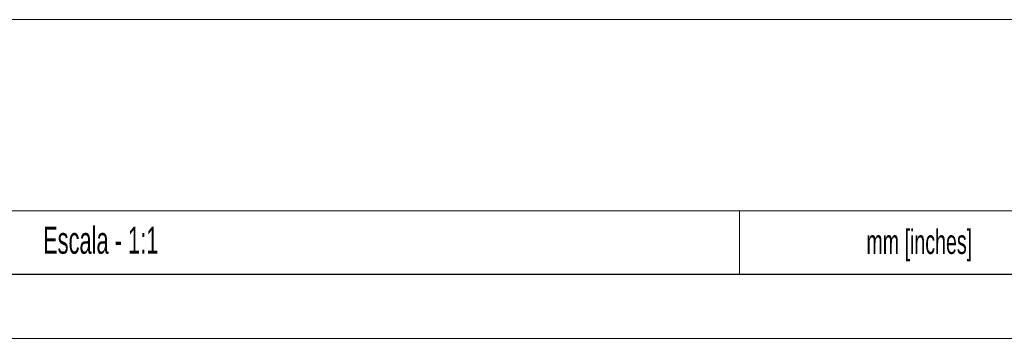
# Model space of a CAD drawing. Header units: millimetres. Extents: x 0 to 420, y 0 to 297.
# Tile 9 of 16: x 303 to 380, y 0 to 25. Entities that reach past the tile are written whole.
import ezdxf

# ---------------------------------------------------------------- set-up
doc = ezdxf.new("R2010")
doc.units = ezdxf.units.MM
doc.layers.add('FORMATO', color=7, linetype='Continuous')
doc.layers.add('LEGENDA', color=7, linetype='Continuous')
doc.styles.add('SLDTEXTSTYLE1', font='TXT', dxfattribs={"width": 0.605})

msp = doc.modelspace()

# ---------------------------------------------------------------- linework, layer by layer
at = {"color": 7, "linetype": 'Continuous', "lineweight": 0}
msp.add_line((359, 10.013), (359, 5), dxfattribs=at)
at = {"layer": 'FORMATO', "lineweight": 0}
for p, q in [((235, 25.012), (415, 25.012)), ((263.916, 10), (389, 10.017)), ((0, 0), (420, 0))]:
    msp.add_line(p, q, dxfattribs=at)
at = {"layer": 'FORMATO'}
msp.add_line((415, 5), (19.916, 5), dxfattribs=at)

# ---------------------------------------------------------------- texts
at = {"layer": 'FORMATO', "insert": (368.958, 8.523), "char_height": 1.9, "attachment_point": 1, "style": 'SLDTEXTSTYLE1'}
msp.add_mtext('mm [inches]', dxfattribs=at)
at = {"layer": 'LEGENDA', "insert": (304.429, 8.755), "char_height": 2.11667, "attachment_point": 1, "style": 'SLDTEXTSTYLE1'}
msp.add_mtext('Escala - 1:1', dxfattribs=at)

doc.saveas('drawing.dxf')
